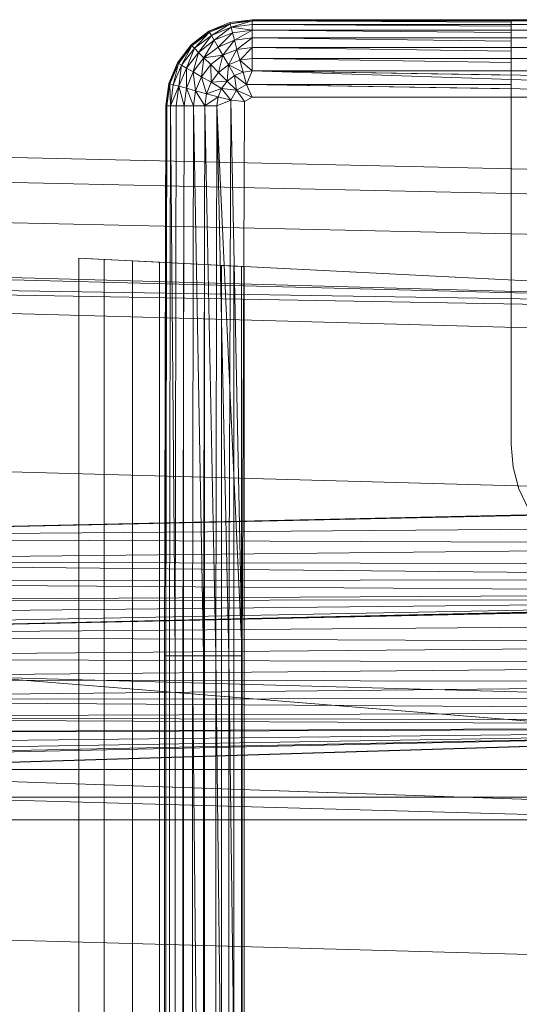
# Model space of a CAD drawing. Header units: metres. Extents: x 397.7 to 427.5, y 12.7 to 28.4.
# Tile 81 of 126: x 407.225 to 407.3099, y 27.2591 to 27.4264. Entities that reach past the tile are written whole.
import ezdxf

# ---------------------------------------------------------------- set-up
doc = ezdxf.new("R2010")
doc.units = ezdxf.units.M
doc.layers.add('A-DETL-____-MBND', color=7, linetype='Continuous', lineweight=18)

# ---------------------------------------------------------------- blocks, each defined once
blk = doc.blocks.new('Family - Inodor P4-151432-08_TEL_P5')
at = {"layer": 'A-DETL-____-MBND', "color": 253, "true_color": 0xaaaaaa}
for p, q in [((0.56991, 0.40094), (0.57344, 0.40241)), ((0.56991, 0.40094), (0.57344, 0.40241)), ((0.56991, 0.40094), (0.57344, 0.40241)), ((0.57344, 0.40241), (0.56991, 0.40094)), ((0.57349, 0.40221), (0.56991, 0.40094)), ((0.57349, 0.40221), (0.56991, 0.40094)), ((0.57349, 0.40221), (0.57001, 0.40077)), ((0.57349, 0.40221), (0.57001, 0.40077)), ((0.57349, 0.40221), (0.57001, 0.40077)), ((0.57349, 0.40221), (0.57031, 0.40025)), ((0.57349, 0.40221), (0.57031, 0.40025)), ((0.57365, 0.40164), (0.57031, 0.40025)), ((0.57365, 0.40164), (0.57031, 0.40025)), ((0.57365, 0.40164), (0.57031, 0.40025)), ((0.57365, 0.40164), (0.57079, 0.39941)), ((0.57365, 0.40164), (0.57079, 0.39941)), ((0.57344, 0.40241), (0.57723, 0.40291)), ((0.57344, 0.40241), (0.57723, 0.40291)), ((0.57344, 0.40241), (0.57723, 0.40291)), ((0.57723, 0.40291), (0.57344, 0.40241)), ((0.57349, 0.40221), (0.57344, 0.40241)), ((0.57349, 0.40221), (0.57344, 0.40241)), ((0.57344, 0.40241), (0.57349, 0.40221)), ((0.57723, 0.40291), (0.57349, 0.40221)), ((0.57723, 0.40291), (0.57349, 0.40221)), ((0.57723, 0.40271), (0.57349, 0.40221)), ((0.57723, 0.40271), (0.57349, 0.40221)), ((0.57723, 0.40271), (0.57349, 0.40221)), ((0.57365, 0.40164), (0.57349, 0.40221)), ((0.57365, 0.40164), (0.57349, 0.40221)), ((0.57349, 0.40221), (0.57365, 0.40164)), ((0.57723, 0.40271), (0.57365, 0.40164)), ((0.57723, 0.40271), (0.57365, 0.40164)), ((0.57723, 0.40211), (0.57365, 0.40164)), ((0.57723, 0.40211), (0.57365, 0.40164)), ((0.57723, 0.40211), (0.57365, 0.40164)), ((0.5739, 0.4007), (0.57365, 0.40164)), ((0.57723, 0.40114), (0.57365, 0.40164)), ((0.57365, 0.40164), (0.57723, 0.40114)), ((0.57365, 0.40164), (0.5739, 0.4007)), ((0.57365, 0.40164), (0.5739, 0.4007)), ((0.57723, 0.40291), (0.71226, 0.40291)), ((0.57723, 0.40271), (0.57723, 0.40291)), ((0.57723, 0.40291), (0.71226, 0.40291)), ((0.57723, 0.40291), (0.71226, 0.40291)), ((0.71226, 0.40291), (0.57723, 0.40291)), ((0.62119, 0.40284), (0.57723, 0.40291)), ((0.57723, 0.40271), (0.57723, 0.40291)), ((0.62119, 0.40284), (0.57723, 0.40291)), ((0.57723, 0.40291), (0.57723, 0.40271)), ((0.71226, 0.40271), (0.57723, 0.40271)), ((0.57723, 0.40211), (0.57723, 0.40271)), ((0.62119, 0.40271), (0.57723, 0.40271)), ((0.62119, 0.40251), (0.57723, 0.40271)), ((0.57723, 0.40271), (0.62119, 0.40271)), ((0.57723, 0.40211), (0.57723, 0.40271)), ((0.62119, 0.40251), (0.57723, 0.40271)), ((0.57723, 0.40271), (0.57723, 0.40211)), ((0.71226, 0.40211), (0.57723, 0.40211)), ((0.57723, 0.40211), (0.57723, 0.40114)), ((0.62119, 0.40211), (0.57723, 0.40211)), ((0.62119, 0.40179), (0.57723, 0.40211)), ((0.57723, 0.40211), (0.62119, 0.40211)), ((0.57723, 0.40211), (0.57723, 0.40114)), ((0.57723, 0.40114), (0.57723, 0.40211)), ((0.62119, 0.40179), (0.57723, 0.40211)), ((0.62119, 0.4029), (0.67979, 0.4029)), ((0.62119, 0.4029), (0.62119, 0.40284)), ((0.62119, 0.40271), (0.62119, 0.40284)), ((0.62119, 0.40251), (0.62119, 0.40271)), ((0.62119, 0.40211), (0.62119, 0.40251)), ((0.62119, 0.40179), (0.62119, 0.40211)), ((0.62119, 0.40114), (0.62119, 0.40179)), ((0.56687, 0.39862), (0.56991, 0.40094)), ((0.56687, 0.39862), (0.56991, 0.40094)), ((0.56687, 0.39862), (0.56991, 0.40094)), ((0.56991, 0.40094), (0.56687, 0.39862)), ((0.57001, 0.40077), (0.56687, 0.39862)), ((0.57001, 0.40077), (0.56687, 0.39862)), ((0.57001, 0.40077), (0.56702, 0.39847)), ((0.57001, 0.40077), (0.56702, 0.39847)), ((0.57001, 0.40077), (0.56702, 0.39847)), ((0.57001, 0.40077), (0.56744, 0.39805)), ((0.57001, 0.40077), (0.56744, 0.39805)), ((0.57031, 0.40025), (0.56744, 0.39805)), ((0.57031, 0.40025), (0.56744, 0.39805)), ((0.57031, 0.40025), (0.56744, 0.39805)), ((0.57031, 0.40025), (0.56812, 0.39736)), ((0.57031, 0.40025), (0.56812, 0.39736)), ((0.57001, 0.40077), (0.56991, 0.40094)), ((0.57001, 0.40077), (0.56991, 0.40094)), ((0.56991, 0.40094), (0.57001, 0.40077)), ((0.57031, 0.40025), (0.57001, 0.40077)), ((0.57031, 0.40025), (0.57001, 0.40077)), ((0.57001, 0.40077), (0.57031, 0.40025)), ((0.57079, 0.39941), (0.57031, 0.40025)), ((0.57079, 0.39941), (0.57031, 0.40025)), ((0.57031, 0.40025), (0.57079, 0.39941)), ((0.5739, 0.4007), (0.57079, 0.39941)), ((0.5739, 0.4007), (0.57079, 0.39941)), ((0.5739, 0.4007), (0.57079, 0.39941)), ((0.5739, 0.4007), (0.57145, 0.39827)), ((0.5739, 0.4007), (0.57145, 0.39827)), ((0.57723, 0.40114), (0.5739, 0.4007)), ((0.57723, 0.40114), (0.5739, 0.4007)), ((0.57723, 0.40114), (0.5739, 0.4007)), ((0.57424, 0.39942), (0.5739, 0.4007)), ((0.57424, 0.39942), (0.5739, 0.4007)), ((0.5739, 0.4007), (0.57424, 0.39942)), ((0.57723, 0.40114), (0.57424, 0.39942)), ((0.57723, 0.40114), (0.57424, 0.39942)), ((0.57723, 0.39982), (0.57424, 0.39942)), ((0.57723, 0.39982), (0.57424, 0.39942)), ((0.57723, 0.39982), (0.57424, 0.39942)), ((0.57723, 0.39982), (0.57466, 0.39785)), ((0.57723, 0.39982), (0.57466, 0.39785)), ((0.71226, 0.40114), (0.57723, 0.40114)), ((0.57723, 0.39982), (0.57723, 0.40114)), ((0.62119, 0.40114), (0.57723, 0.40114)), ((0.62119, 0.40071), (0.57723, 0.40114)), ((0.57723, 0.40114), (0.62119, 0.40114)), ((0.57723, 0.39982), (0.57723, 0.40114)), ((0.62119, 0.40071), (0.57723, 0.40114)), ((0.57723, 0.40114), (0.57723, 0.39982)), ((0.71226, 0.39982), (0.57723, 0.39982)), ((0.57723, 0.39819), (0.57723, 0.39982)), ((0.62119, 0.39982), (0.57723, 0.39982)), ((0.62119, 0.39929), (0.57723, 0.39982)), ((0.57723, 0.39982), (0.62119, 0.39982)), ((0.57723, 0.39819), (0.57723, 0.39982)), ((0.62119, 0.39929), (0.57723, 0.39982)), ((0.57723, 0.39982), (0.57723, 0.39819)), ((0.62119, 0.40071), (0.62119, 0.40114)), ((0.62119, 0.39982), (0.62119, 0.40071)), ((0.62119, 0.39929), (0.62119, 0.39982)), ((0.56455, 0.39558), (0.56687, 0.39862)), ((0.56455, 0.39558), (0.56687, 0.39862)), ((0.56455, 0.39558), (0.56687, 0.39862)), ((0.56687, 0.39862), (0.56455, 0.39558)), ((0.56687, 0.39862), (0.56472, 0.39548)), ((0.56687, 0.39862), (0.56472, 0.39548)), ((0.56702, 0.39847), (0.56472, 0.39548)), ((0.56702, 0.39847), (0.56472, 0.39548)), ((0.56702, 0.39847), (0.56472, 0.39548)), ((0.56702, 0.39847), (0.56524, 0.39518)), ((0.56702, 0.39847), (0.56524, 0.39518)), ((0.56702, 0.39847), (0.56687, 0.39862)), ((0.56702, 0.39847), (0.56687, 0.39862)), ((0.56687, 0.39862), (0.56702, 0.39847)), ((0.56744, 0.39805), (0.56702, 0.39847)), ((0.56744, 0.39805), (0.56702, 0.39847)), ((0.56702, 0.39847), (0.56744, 0.39805)), ((0.57079, 0.39941), (0.56812, 0.39736)), ((0.57079, 0.39941), (0.56812, 0.39736)), ((0.57079, 0.39941), (0.56812, 0.39736)), ((0.57079, 0.39941), (0.56906, 0.39643)), ((0.57079, 0.39941), (0.56906, 0.39643)), ((0.57145, 0.39827), (0.56906, 0.39643)), ((0.57145, 0.39827), (0.56906, 0.39643)), ((0.57145, 0.39827), (0.56906, 0.39643)), ((0.57145, 0.39827), (0.57079, 0.39941)), ((0.57145, 0.39827), (0.57079, 0.39941)), ((0.57079, 0.39941), (0.57145, 0.39827)), ((0.57424, 0.39942), (0.57145, 0.39827)), ((0.57424, 0.39942), (0.57145, 0.39827)), ((0.57424, 0.39942), (0.57145, 0.39827)), ((0.57227, 0.39686), (0.57145, 0.39827)), ((0.57227, 0.39686), (0.57145, 0.39827)), ((0.57145, 0.39827), (0.57227, 0.39686)), ((0.57424, 0.39942), (0.57227, 0.39686)), ((0.57424, 0.39942), (0.57227, 0.39686)), ((0.57466, 0.39785), (0.57424, 0.39942)), ((0.57466, 0.39785), (0.57424, 0.39942)), ((0.57424, 0.39942), (0.57466, 0.39785)), ((0.57723, 0.39819), (0.57466, 0.39785)), ((0.57723, 0.39819), (0.57466, 0.39785)), ((0.57723, 0.39819), (0.57466, 0.39785)), ((0.57723, 0.39819), (0.57515, 0.39603)), ((0.57723, 0.39819), (0.57515, 0.39603)), ((0.71226, 0.39819), (0.57723, 0.39819)), ((0.57723, 0.39631), (0.57723, 0.39819)), ((0.62119, 0.39819), (0.57723, 0.39819)), ((0.62119, 0.39758), (0.57723, 0.39819)), ((0.57723, 0.39819), (0.62119, 0.39819)), ((0.57723, 0.39631), (0.57723, 0.39819)), ((0.62119, 0.39758), (0.57723, 0.39819)), ((0.57723, 0.39819), (0.57723, 0.39631)), ((0.62119, 0.39819), (0.62119, 0.39929)), ((0.62119, 0.39758), (0.62119, 0.39819)), ((0.56744, 0.39805), (0.56524, 0.39518)), ((0.56744, 0.39805), (0.56524, 0.39518)), ((0.56744, 0.39805), (0.56524, 0.39518)), ((0.56744, 0.39805), (0.56608, 0.3947)), ((0.56744, 0.39805), (0.56608, 0.3947)), ((0.56812, 0.39736), (0.56608, 0.3947)), ((0.56812, 0.39736), (0.56608, 0.3947)), ((0.56812, 0.39736), (0.56608, 0.3947)), ((0.56812, 0.39736), (0.56722, 0.39404)), ((0.56812, 0.39736), (0.56722, 0.39404)), ((0.56906, 0.39643), (0.56722, 0.39404)), ((0.56906, 0.39643), (0.56722, 0.39404)), ((0.56906, 0.39643), (0.56722, 0.39404)), ((0.56812, 0.39736), (0.56744, 0.39805)), ((0.56812, 0.39736), (0.56744, 0.39805)), ((0.56744, 0.39805), (0.56812, 0.39736)), ((0.56906, 0.39643), (0.56812, 0.39736)), ((0.56906, 0.39643), (0.56812, 0.39736)), ((0.56812, 0.39736), (0.56906, 0.39643)), ((0.56906, 0.39643), (0.56863, 0.39322)), ((0.56906, 0.39643), (0.56863, 0.39322)), ((0.57227, 0.39686), (0.56906, 0.39643)), ((0.57227, 0.39686), (0.56906, 0.39643)), ((0.57021, 0.39528), (0.56906, 0.39643)), ((0.57021, 0.39528), (0.56906, 0.39643)), ((0.56906, 0.39643), (0.57021, 0.39528)), ((0.57227, 0.39686), (0.57021, 0.39528)), ((0.57227, 0.39686), (0.57021, 0.39528)), ((0.57227, 0.39686), (0.57021, 0.39528)), ((0.57227, 0.39686), (0.57154, 0.39395)), ((0.57227, 0.39686), (0.57154, 0.39395)), ((0.57466, 0.39785), (0.57227, 0.39686)), ((0.57466, 0.39785), (0.57227, 0.39686)), ((0.57466, 0.39785), (0.57227, 0.39686)), ((0.57321, 0.39523), (0.57227, 0.39686)), ((0.57321, 0.39523), (0.57227, 0.39686)), ((0.57227, 0.39686), (0.57321, 0.39523)), ((0.57466, 0.39785), (0.57321, 0.39523)), ((0.57466, 0.39785), (0.57321, 0.39523)), ((0.57515, 0.39603), (0.57466, 0.39785)), ((0.57515, 0.39603), (0.57466, 0.39785)), ((0.57466, 0.39785), (0.57515, 0.39603)), ((0.62119, 0.39631), (0.62119, 0.39758)), ((0.56308, 0.39205), (0.56455, 0.39558)), ((0.56308, 0.39205), (0.56455, 0.39558)), ((0.56308, 0.39205), (0.56455, 0.39558)), ((0.56455, 0.39558), (0.56308, 0.39205)), ((0.56455, 0.39558), (0.56328, 0.392)), ((0.56455, 0.39558), (0.56328, 0.392)), ((0.56472, 0.39548), (0.56328, 0.392)), ((0.56472, 0.39548), (0.56328, 0.392)), ((0.56472, 0.39548), (0.56328, 0.392)), ((0.56472, 0.39548), (0.56385, 0.39184)), ((0.56472, 0.39548), (0.56385, 0.39184)), ((0.56524, 0.39518), (0.56385, 0.39184)), ((0.56524, 0.39518), (0.56385, 0.39184)), ((0.56524, 0.39518), (0.56385, 0.39184)), ((0.56472, 0.39548), (0.56455, 0.39558)), ((0.56472, 0.39548), (0.56455, 0.39558)), ((0.56455, 0.39558), (0.56472, 0.39548)), ((0.56524, 0.39518), (0.56472, 0.39548)), ((0.56524, 0.39518), (0.56472, 0.39548)), ((0.56472, 0.39548), (0.56524, 0.39518)), ((0.56524, 0.39518), (0.56479, 0.39159)), ((0.56524, 0.39518), (0.56479, 0.39159)), ((0.56608, 0.3947), (0.56524, 0.39518)), ((0.56608, 0.3947), (0.56524, 0.39518)), ((0.56524, 0.39518), (0.56608, 0.3947)), ((0.57021, 0.39528), (0.56863, 0.39322)), ((0.57021, 0.39528), (0.56863, 0.39322)), ((0.57021, 0.39528), (0.56863, 0.39322)), ((0.57154, 0.39395), (0.57021, 0.39528)), ((0.57154, 0.39395), (0.57021, 0.39528)), ((0.57021, 0.39528), (0.57154, 0.39395)), ((0.57021, 0.39528), (0.57026, 0.39228)), ((0.57021, 0.39528), (0.57026, 0.39228)), ((0.57321, 0.39523), (0.57154, 0.39395)), ((0.57321, 0.39523), (0.57154, 0.39395)), ((0.57321, 0.39523), (0.57154, 0.39395)), ((0.57321, 0.39523), (0.57301, 0.39248)), ((0.57321, 0.39523), (0.57301, 0.39248)), ((0.57515, 0.39603), (0.57321, 0.39523)), ((0.57515, 0.39603), (0.57321, 0.39523)), ((0.57515, 0.39603), (0.57321, 0.39523)), ((0.57425, 0.39343), (0.57321, 0.39523)), ((0.57569, 0.39402), (0.57321, 0.39523)), ((0.57321, 0.39523), (0.57569, 0.39402)), ((0.57321, 0.39523), (0.57425, 0.39343)), ((0.57321, 0.39523), (0.57425, 0.39343)), ((0.57723, 0.39631), (0.57515, 0.39603)), ((0.57723, 0.39631), (0.57515, 0.39603)), ((0.57723, 0.39631), (0.57515, 0.39603)), ((0.57515, 0.39603), (0.57569, 0.39402)), ((0.57723, 0.39423), (0.57515, 0.39603)), ((0.57515, 0.39603), (0.57569, 0.39402)), ((0.57515, 0.39603), (0.57723, 0.39423)), ((0.57515, 0.39603), (0.57569, 0.39402)), ((0.71226, 0.39631), (0.57723, 0.39631)), ((0.57723, 0.39631), (0.57723, 0.39423)), ((0.62119, 0.39631), (0.57723, 0.39631)), ((0.62119, 0.39563), (0.57723, 0.39631)), ((0.57723, 0.39631), (0.62119, 0.39631)), ((0.57723, 0.39631), (0.57723, 0.39423)), ((0.57723, 0.39423), (0.57723, 0.39631)), ((0.62119, 0.39563), (0.57723, 0.39631)), ((0.62119, 0.39563), (0.62119, 0.39631)), ((0.62119, 0.39423), (0.62119, 0.39563)), ((0.56608, 0.3947), (0.56479, 0.39159)), ((0.56608, 0.3947), (0.56479, 0.39159)), ((0.56608, 0.3947), (0.56479, 0.39159)), ((0.56608, 0.3947), (0.56607, 0.39125)), ((0.56608, 0.3947), (0.56607, 0.39125)), ((0.56722, 0.39404), (0.56607, 0.39125)), ((0.56722, 0.39404), (0.56607, 0.39125)), ((0.56722, 0.39404), (0.56607, 0.39125)), ((0.56722, 0.39404), (0.56608, 0.3947)), ((0.56722, 0.39404), (0.56608, 0.3947)), ((0.56608, 0.3947), (0.56722, 0.39404)), ((0.56863, 0.39322), (0.56722, 0.39404)), ((0.56863, 0.39322), (0.56722, 0.39404)), ((0.56722, 0.39404), (0.56863, 0.39322)), ((0.56722, 0.39404), (0.56764, 0.39083)), ((0.56722, 0.39404), (0.56764, 0.39083)), ((0.56863, 0.39322), (0.56764, 0.39083)), ((0.56863, 0.39322), (0.56764, 0.39083)), ((0.56863, 0.39322), (0.56764, 0.39083)), ((0.57026, 0.39228), (0.56863, 0.39322)), ((0.57026, 0.39228), (0.56863, 0.39322)), ((0.56863, 0.39322), (0.57026, 0.39228)), ((0.56863, 0.39322), (0.56946, 0.39034)), ((0.56863, 0.39322), (0.56946, 0.39034)), ((0.57154, 0.39395), (0.57026, 0.39228)), ((0.57154, 0.39395), (0.57026, 0.39228)), ((0.57154, 0.39395), (0.57026, 0.39228)), ((0.57301, 0.39248), (0.57154, 0.39395)), ((0.57301, 0.39248), (0.57154, 0.39395)), ((0.57154, 0.39395), (0.57301, 0.39248)), ((0.57425, 0.39343), (0.57301, 0.39248)), ((0.57425, 0.39343), (0.57301, 0.39248)), ((0.57425, 0.39343), (0.57301, 0.39248)), ((0.57569, 0.39402), (0.57425, 0.39343)), ((0.57569, 0.39402), (0.57425, 0.39343)), ((0.57569, 0.39402), (0.57425, 0.39343)), ((0.57626, 0.39188), (0.57425, 0.39343)), ((0.57425, 0.39343), (0.57458, 0.39091)), ((0.57626, 0.39188), (0.57425, 0.39343)), ((0.57425, 0.39343), (0.57458, 0.39091)), ((0.57425, 0.39343), (0.57626, 0.39188)), ((0.57425, 0.39343), (0.57458, 0.39091)), ((0.57723, 0.39423), (0.57569, 0.39402)), ((0.57723, 0.39423), (0.57569, 0.39402)), ((0.57723, 0.39423), (0.57569, 0.39402)), ((0.57626, 0.39188), (0.57569, 0.39402)), ((0.57626, 0.39188), (0.57569, 0.39402)), ((0.57569, 0.39402), (0.57626, 0.39188)), ((0.57723, 0.39423), (0.57626, 0.39188)), ((0.57723, 0.39423), (0.57626, 0.39188)), ((0.57626, 0.39188), (0.57723, 0.39423)), ((0.71226, 0.39423), (0.57723, 0.39423)), ((0.71226, 0.39201), (0.57723, 0.39423)), ((0.71226, 0.38973), (0.57723, 0.39423)), ((0.62119, 0.39423), (0.57723, 0.39423)), ((0.62119, 0.3935), (0.57723, 0.39423)), ((0.57723, 0.39423), (0.62119, 0.39423)), ((0.62119, 0.3935), (0.57723, 0.39423)), ((0.62119, 0.3935), (0.62119, 0.39423)), ((0.62119, 0.39192), (0.62119, 0.3935)), ((0.56258, 0.38826), (0.56308, 0.39205)), ((0.56258, 0.38826), (0.56308, 0.39205)), ((0.56258, 0.38826), (0.56308, 0.39205)), ((0.56308, 0.39205), (0.56258, 0.38826)), ((0.56308, 0.39205), (0.56278, 0.38826)), ((0.56308, 0.39205), (0.56278, 0.38826)), ((0.56328, 0.392), (0.56278, 0.38826)), ((0.56328, 0.392), (0.56278, 0.38826)), ((0.56328, 0.392), (0.56278, 0.38826)), ((0.56328, 0.392), (0.56308, 0.39205)), ((0.56328, 0.392), (0.56308, 0.39205)), ((0.56308, 0.39205), (0.56328, 0.392)), ((0.56385, 0.39184), (0.56328, 0.392)), ((0.56385, 0.39184), (0.56328, 0.392)), ((0.56328, 0.392), (0.56385, 0.39184)), ((0.56328, 0.392), (0.56338, 0.38826)), ((0.56328, 0.392), (0.56338, 0.38826)), ((0.56385, 0.39184), (0.56338, 0.38826)), ((0.56385, 0.39184), (0.56338, 0.38826)), ((0.56385, 0.39184), (0.56338, 0.38826)), ((0.56479, 0.39159), (0.56338, 0.38826)), ((0.56479, 0.39159), (0.56338, 0.38826)), ((0.56479, 0.39159), (0.56385, 0.39184)), ((0.56479, 0.39159), (0.56385, 0.39184)), ((0.56385, 0.39184), (0.56479, 0.39159)), ((0.56435, 0.38826), (0.56479, 0.39159)), ((0.56479, 0.39159), (0.56435, 0.38826)), ((0.56479, 0.39159), (0.56435, 0.38826)), ((0.56607, 0.39125), (0.56479, 0.39159)), ((0.56607, 0.39125), (0.56479, 0.39159)), ((0.56479, 0.39159), (0.56607, 0.39125)), ((0.56479, 0.39159), (0.56567, 0.38826)), ((0.56479, 0.39159), (0.56567, 0.38826)), ((0.57026, 0.39228), (0.56946, 0.39034)), ((0.57026, 0.39228), (0.56946, 0.39034)), ((0.57026, 0.39228), (0.56946, 0.39034)), ((0.57301, 0.39248), (0.57026, 0.39228)), ((0.57301, 0.39248), (0.57026, 0.39228)), ((0.57206, 0.39124), (0.57026, 0.39228)), ((0.57206, 0.39124), (0.57026, 0.39228)), ((0.57026, 0.39228), (0.57206, 0.39124)), ((0.57301, 0.39248), (0.57206, 0.39124)), ((0.57301, 0.39248), (0.57206, 0.39124)), ((0.57301, 0.39248), (0.57206, 0.39124)), ((0.57458, 0.39091), (0.57301, 0.39248)), ((0.57458, 0.39091), (0.57301, 0.39248)), ((0.57301, 0.39248), (0.57458, 0.39091)), ((0.57626, 0.39188), (0.57458, 0.39091)), ((0.57626, 0.39188), (0.57458, 0.39091)), ((0.62119, 0.39192), (0.57626, 0.39188)), ((0.57626, 0.39188), (0.62119, 0.39192)), ((0.71226, 0.38973), (0.57626, 0.39188)), ((0.57626, 0.39188), (0.57723, 0.38973)), ((0.62119, 0.39117), (0.57626, 0.39188)), ((0.57723, 0.38973), (0.57626, 0.39188)), ((0.62119, 0.39117), (0.57626, 0.39188)), ((0.57626, 0.39188), (0.57723, 0.38973)), ((0.62119, 0.39117), (0.62119, 0.39192)), ((0.56607, 0.39125), (0.56567, 0.38826)), ((0.56607, 0.39125), (0.56567, 0.38826)), ((0.56607, 0.39125), (0.56567, 0.38826)), ((0.56764, 0.39083), (0.56607, 0.39125)), ((0.56764, 0.39083), (0.56607, 0.39125)), ((0.56607, 0.39125), (0.56764, 0.39083)), ((0.56607, 0.39125), (0.5673, 0.38826)), ((0.56607, 0.39125), (0.5673, 0.38826)), ((0.56764, 0.39083), (0.5673, 0.38826)), ((0.56764, 0.39083), (0.5673, 0.38826)), ((0.56764, 0.39083), (0.5673, 0.38826)), ((0.56946, 0.39034), (0.56764, 0.39083)), ((0.56946, 0.39034), (0.56764, 0.39083)), ((0.56764, 0.39083), (0.56946, 0.39034)), ((0.56764, 0.39083), (0.56918, 0.38826)), ((0.56764, 0.39083), (0.56918, 0.38826)), ((0.56946, 0.39034), (0.56918, 0.38826)), ((0.56946, 0.39034), (0.56918, 0.38826)), ((0.56946, 0.39034), (0.56918, 0.38826)), ((0.57147, 0.3898), (0.56918, 0.38826)), ((0.57147, 0.3898), (0.56918, 0.38826)), ((0.57206, 0.39124), (0.56946, 0.39034)), ((0.57206, 0.39124), (0.56946, 0.39034)), ((0.57147, 0.3898), (0.56946, 0.39034)), ((0.57147, 0.3898), (0.56946, 0.39034)), ((0.56946, 0.39034), (0.57147, 0.3898)), ((0.57126, 0.38826), (0.57147, 0.3898)), ((0.57147, 0.3898), (0.57126, 0.38826)), ((0.57147, 0.3898), (0.57126, 0.38826)), ((0.57206, 0.39124), (0.57147, 0.3898)), ((0.57206, 0.39124), (0.57147, 0.3898)), ((0.57206, 0.39124), (0.57147, 0.3898)), ((0.57361, 0.38923), (0.57147, 0.3898)), ((0.57361, 0.38923), (0.57147, 0.3898)), ((0.57147, 0.3898), (0.57361, 0.38923)), ((0.57458, 0.39091), (0.57206, 0.39124)), ((0.57361, 0.38923), (0.57206, 0.39124)), ((0.57458, 0.39091), (0.57206, 0.39124)), ((0.57206, 0.39124), (0.57458, 0.39091)), ((0.57206, 0.39124), (0.57361, 0.38923)), ((0.57206, 0.39124), (0.57361, 0.38923)), ((0.57458, 0.39091), (0.57361, 0.38923)), ((0.57458, 0.39091), (0.57361, 0.38923)), ((0.57458, 0.39091), (0.57361, 0.38923)), ((0.57596, 0.38899), (0.57458, 0.39091)), ((0.57723, 0.38973), (0.57458, 0.39091)), ((0.57458, 0.39091), (0.57723, 0.38973)), ((0.57458, 0.39091), (0.57596, 0.38899)), ((0.57458, 0.39091), (0.57596, 0.38899)), ((0.57723, 0.38973), (0.57596, 0.38899)), ((0.57723, 0.38973), (0.57596, 0.38899)), ((0.57723, 0.38973), (0.57596, 0.38899)), ((0.71226, 0.38973), (0.57723, 0.38973)), ((0.62119, 0.38973), (0.57723, 0.38973)), ((0.57723, 0.38973), (0.62119, 0.38973)), ((0.62119, 0.38973), (0.62119, 0.39117)), ((0.62119, 0.38949), (0.62119, 0.38973)), ((0.56238, 0.29485), (0.56258, 0.38826)), ((0.56258, 0.38826), (0.56238, 0.29485)), ((0.56278, 0.38826), (0.56258, 0.38826)), ((0.56278, 0.38826), (0.56258, 0.29485)), ((0.56258, 0.01465), (0.56258, 0.38826)), ((0.56258, 0.01465), (0.56258, 0.38826)), ((0.56278, 0.38826), (0.56258, 0.38826)), ((0.56278, 0.38826), (0.56258, 0.29485)), ((0.56278, 0.38826), (0.56258, 0.29485)), ((0.56278, 0.38826), (0.56258, 0.38826)), ((0.56258, 0.29485), (0.56258, 0.38826)), ((0.56258, 0.38826), (0.56258, 0.29485)), ((0.56338, 0.38826), (0.56278, 0.38826)), ((0.56338, 0.38826), (0.56278, 0.38826)), ((0.56338, 0.38826), (0.56278, 0.38826)), ((0.56338, 0.38826), (0.56318, 0.29485)), ((0.56338, 0.38826), (0.56318, 0.29485)), ((0.56338, 0.38826), (0.56318, 0.29485)), ((0.56435, 0.38826), (0.56338, 0.38826)), ((0.56435, 0.38826), (0.56338, 0.38826)), ((0.56435, 0.38826), (0.56338, 0.38826)), ((0.56415, 0.29485), (0.56338, 0.38826)), ((0.56338, 0.38826), (0.56415, 0.29485)), ((0.56435, 0.38826), (0.56415, 0.29485)), ((0.56435, 0.38826), (0.56415, 0.29485)), ((0.56435, 0.38826), (0.56415, 0.29485)), ((0.56567, 0.38826), (0.56435, 0.38826)), ((0.56567, 0.38826), (0.56435, 0.38826)), ((0.56567, 0.38826), (0.56435, 0.38826)), ((0.56567, 0.38826), (0.56547, 0.29485)), ((0.56567, 0.38826), (0.56547, 0.29485)), ((0.56567, 0.38826), (0.56547, 0.29485)), ((0.5673, 0.38826), (0.56567, 0.38826)), ((0.5673, 0.38826), (0.56567, 0.38826)), ((0.5673, 0.38826), (0.56567, 0.38826)), ((0.5673, 0.38826), (0.5671, 0.29485)), ((0.5673, 0.38826), (0.5671, 0.29485)), ((0.5673, 0.38826), (0.5671, 0.29485)), ((0.56918, 0.38826), (0.5673, 0.38826)), ((0.56918, 0.38826), (0.5673, 0.38826)), ((0.56918, 0.38826), (0.5673, 0.38826)), ((0.56898, 0.29485), (0.5673, 0.38826)), ((0.5673, 0.38826), (0.56898, 0.29485)), ((0.56918, 0.38826), (0.56898, 0.29485)), ((0.56918, 0.38826), (0.56898, 0.29485)), ((0.56918, 0.38826), (0.56898, 0.29485)), ((0.57126, 0.38826), (0.56918, 0.38826)), ((0.57126, 0.38826), (0.56918, 0.38826)), ((0.57126, 0.38826), (0.56918, 0.38826)), ((0.57106, 0.29485), (0.56918, 0.38826)), ((0.56918, 0.38826), (0.57106, 0.29485)), ((0.57126, 0.38826), (0.57106, 0.29485)), ((0.57126, 0.38826), (0.57106, 0.29485)), ((0.57126, 0.38826), (0.57106, 0.29485)), ((0.57361, 0.38923), (0.57126, 0.38826)), ((0.57361, 0.38923), (0.57126, 0.38826)), ((0.57361, 0.38923), (0.57126, 0.38826)), ((0.57556, 0.29485), (0.57126, 0.38826)), ((0.57328, 0.29485), (0.57126, 0.38826)), ((0.57328, 0.29485), (0.57126, 0.38826)), ((0.57126, 0.38826), (0.57328, 0.29485)), ((0.57361, 0.38923), (0.57328, 0.29485)), ((0.57361, 0.38923), (0.57328, 0.29485)), ((0.57596, 0.38899), (0.57361, 0.38923)), ((0.57596, 0.38899), (0.57361, 0.38923)), ((0.57596, 0.38899), (0.57361, 0.38923)), ((0.57556, 0.29485), (0.57361, 0.38923)), ((0.57361, 0.38923), (0.57556, 0.29485)), ((0.57596, 0.38899), (0.57556, 0.29485)), ((0.57596, 0.38899), (0.57556, 0.29485)), ((0.57596, 0.38899), (0.57556, 0.29485)), ((0.62119, 0.38949), (0.62119, 0.35922)), ((0.72747, 0.37522), (0.40793, 0.38234)), ((0.72747, 0.37522), (0.40793, 0.38234)), ((0.72725, 0.371), (0.40776, 0.37812)), ((0.72725, 0.371), (0.40776, 0.37812)), ((0.72691, 0.36417), (0.40749, 0.37128)), ((0.72691, 0.36417), (0.40749, 0.37128)), ((0.21652, 0.36797), (0.7262, 0.35389)), ((0.7262, 0.35389), (0.21652, 0.36678)), ((0.7262, 0.35389), (0.21652, 0.36184)), ((0.7262, 0.35271), (0.21652, 0.36184)), ((0.7262, 0.34776), (0.21652, 0.36184)), ((0.55211, 0.36218), (0.54781, 0.3624)), ((0.54781, 0.3624), (0.54781, 0.04228)), ((0.54781, 0.3624), (0.71226, 0.35403)), ((0.55211, 0.04249), (0.55211, 0.36218)), ((0.55695, 0.36194), (0.55211, 0.36218)), ((0.55695, 0.04274), (0.55695, 0.36194)), ((0.56149, 0.36171), (0.55695, 0.36194)), ((0.56149, 0.04297), (0.56149, 0.36171)), ((0.56559, 0.3615), (0.56149, 0.36171)), ((0.5656, 0.04318), (0.56559, 0.3615)), ((0.56914, 0.36132), (0.56559, 0.3615)), ((0.56914, 0.04336), (0.56914, 0.36132)), ((0.57201, 0.36117), (0.56914, 0.36132)), ((0.57201, 0.04351), (0.57201, 0.36117)), ((0.57413, 0.36106), (0.57201, 0.36117)), ((0.57413, 0.04361), (0.57413, 0.36106)), ((0.57542, 0.361), (0.57413, 0.36106)), ((0.57542, 0.04368), (0.57542, 0.361)), ((0.57586, 0.36098), (0.57542, 0.361)), ((0.57586, 0.0437), (0.57586, 0.36098)), ((0.71226, 0.35403), (0.57586, 0.36098)), ((0.62119, 0.35922), (0.62119, 0.35813)), ((0.62119, 0.35813), (0.62119, 0.33073)), ((0.7262, 0.32087), (0.21652, 0.33495)), ((0.62119, 0.33073), (0.62152, 0.32692)), ((0.62251, 0.32322), (0.62152, 0.32692)), ((0.62251, 0.32322), (0.62413, 0.31974)), ((0.44565, 0.31489), (0.7262, 0.32102)), ((0.72555, 0.32088), (0.44565, 0.31489)), ((0.72555, 0.32088), (0.44565, 0.31489)), ((0.72555, 0.31713), (0.44565, 0.31489)), ((0.72555, 0.31713), (0.44565, 0.31489)), ((0.72555, 0.31371), (0.44565, 0.31489)), ((0.44565, 0.31489), (0.72555, 0.31371)), ((0.72555, 0.31371), (0.44566, 0.31079)), ((0.72555, 0.31371), (0.44566, 0.31079)), ((0.72555, 0.31043), (0.44566, 0.31079)), ((0.44566, 0.31079), (0.72555, 0.31043)), ((0.44566, 0.31079), (0.72555, 0.30799)), ((0.44566, 0.31079), (0.72555, 0.30799)), ((0.72555, 0.30799), (0.44566, 0.30737)), ((0.72555, 0.30799), (0.44566, 0.30737)), ((0.72555, 0.30554), (0.44566, 0.30737)), ((0.44566, 0.30737), (0.72555, 0.30554)), ((0.72555, 0.30554), (0.44566, 0.30409)), ((0.72555, 0.30554), (0.44566, 0.30409)), ((0.72555, 0.30454), (0.44566, 0.30409)), ((0.72555, 0.30454), (0.44566, 0.30165)), ((0.72555, 0.30454), (0.44566, 0.30409)), ((0.72555, 0.30454), (0.44566, 0.2992)), ((0.72555, 0.30454), (0.44566, 0.30165)), ((0.72555, 0.30454), (0.44566, 0.2992)), ((0.44571, 0.29829), (0.7262, 0.30443)), ((0.72555, 0.30454), (0.44572, 0.2982)), ((0.72555, 0.30454), (0.44572, 0.2982)), ((0.7256, 0.30429), (0.44571, 0.29829)), ((0.7256, 0.30429), (0.44571, 0.29829)), ((0.7262, 0.28584), (0.21652, 0.29991)), ((0.7256, 0.30052), (0.44571, 0.29829)), ((0.7256, 0.30052), (0.44571, 0.29829)), ((0.7256, 0.29687), (0.44571, 0.29829)), ((0.44571, 0.29829), (0.7256, 0.29687)), ((0.72561, 0.27553), (0.44572, 0.2982)), ((0.44572, 0.2982), (0.72561, 0.27553)), ((0.7256, 0.29687), (0.44571, 0.29452)), ((0.7256, 0.29687), (0.44571, 0.29452)), ((0.7256, 0.29343), (0.44571, 0.29452)), ((0.44571, 0.29452), (0.7256, 0.29343)), ((0.56258, 0.29485), (0.56238, 0.29485)), ((0.56238, 0.10805), (0.56238, 0.29485)), ((0.56258, 0.29485), (0.56238, 0.29485)), ((0.56258, 0.29485), (0.56238, 0.29485)), ((0.56238, 0.29485), (0.56238, 0.10805)), ((0.56318, 0.29485), (0.56258, 0.29485)), ((0.56258, 0.29485), (0.56258, 0.10805)), ((0.56318, 0.29485), (0.56258, 0.29485)), ((0.56318, 0.29485), (0.56258, 0.29485)), ((0.56258, 0.29485), (0.56258, 0.10805)), ((0.56258, 0.29485), (0.56258, 0.10805)), ((0.56415, 0.29485), (0.56318, 0.29485)), ((0.56318, 0.29485), (0.56318, 0.10805)), ((0.56415, 0.29485), (0.56318, 0.29485)), ((0.56415, 0.29485), (0.56318, 0.29485)), ((0.56318, 0.29485), (0.56318, 0.10805)), ((0.56318, 0.29485), (0.56318, 0.10805)), ((0.56547, 0.29485), (0.56415, 0.29485)), ((0.56415, 0.29485), (0.56415, 0.10805)), ((0.56547, 0.29485), (0.56415, 0.29485)), ((0.56547, 0.29485), (0.56415, 0.29485)), ((0.56415, 0.29485), (0.56415, 0.10805)), ((0.56415, 0.29485), (0.56415, 0.10805)), ((0.56547, 0.29485), (0.56547, 0.10805)), ((0.5671, 0.29485), (0.56547, 0.29485)), ((0.5671, 0.29485), (0.56547, 0.29485)), ((0.56547, 0.29485), (0.56547, 0.10805)), ((0.56547, 0.29485), (0.56547, 0.10805)), ((0.5671, 0.29485), (0.5671, 0.10805)), ((0.56898, 0.29485), (0.5671, 0.29485)), ((0.56898, 0.29485), (0.5671, 0.29485)), ((0.56898, 0.10805), (0.5671, 0.29485)), ((0.5671, 0.29485), (0.5671, 0.10805)), ((0.5671, 0.29485), (0.56898, 0.10805)), ((0.5671, 0.29485), (0.5671, 0.10805)), ((0.56898, 0.29485), (0.56898, 0.10805)), ((0.57106, 0.29485), (0.56898, 0.29485)), ((0.57106, 0.29485), (0.56898, 0.29485)), ((0.56898, 0.29485), (0.56898, 0.10805)), ((0.56898, 0.29485), (0.56898, 0.10805)), ((0.57106, 0.29485), (0.57106, 0.10805)), ((0.57328, 0.29485), (0.57106, 0.29485)), ((0.57328, 0.29485), (0.57106, 0.29485)), ((0.57328, 0.10805), (0.57106, 0.29485)), ((0.57106, 0.29485), (0.57106, 0.10805)), ((0.57106, 0.29485), (0.57328, 0.10805)), ((0.57106, 0.29485), (0.57106, 0.10805)), ((0.57328, 0.29485), (0.57328, 0.10805)), ((0.57556, 0.29485), (0.57328, 0.29485)), ((0.57556, 0.29485), (0.57328, 0.29485)), ((0.57556, 0.10805), (0.57328, 0.29485)), ((0.57328, 0.29485), (0.57328, 0.10805)), ((0.57328, 0.29485), (0.57556, 0.10805)), ((0.57328, 0.29485), (0.57328, 0.10805)), ((0.57556, 0.29485), (0.57556, 0.10805)), ((0.57556, 0.29485), (0.57556, 0.10805)), ((0.57556, 0.29485), (0.57556, 0.10805)), ((0.7256, 0.29343), (0.44571, 0.29086)), ((0.7256, 0.29343), (0.44571, 0.29086)), ((0.7256, 0.29033), (0.44571, 0.29086)), ((0.44571, 0.29086), (0.7256, 0.29033)), ((0.7256, 0.29033), (0.44571, 0.28743)), ((0.7256, 0.29033), (0.44571, 0.28743)), ((0.7256, 0.28766), (0.44571, 0.28743)), ((0.7256, 0.28766), (0.44571, 0.28743)), ((0.7256, 0.28548), (0.44571, 0.28743)), ((0.44571, 0.28743), (0.7256, 0.28548)), ((0.7256, 0.28548), (0.44571, 0.28433)), ((0.7256, 0.28548), (0.44571, 0.28433)), ((0.7256, 0.28388), (0.44571, 0.28433)), ((0.44571, 0.28433), (0.7256, 0.28388)), ((0.44571, 0.28433), (0.7256, 0.2829)), ((0.44571, 0.28433), (0.7256, 0.2829)), ((0.7256, 0.2829), (0.44571, 0.28165)), ((0.7256, 0.2829), (0.44571, 0.28165)), ((0.7256, 0.28259), (0.2042, 0.26645)), ((0.7256, 0.28259), (0.21593, 0.26697)), ((0.7256, 0.28259), (0.21593, 0.26697)), ((0.7256, 0.28259), (0.44571, 0.27659)), ((0.7256, 0.28259), (0.44571, 0.28165)), ((0.7256, 0.28259), (0.44571, 0.27948)), ((0.7256, 0.28259), (0.44571, 0.28165)), ((0.7256, 0.28259), (0.44571, 0.27788)), ((0.7256, 0.28259), (0.44571, 0.27948)), ((0.7256, 0.28259), (0.44571, 0.2769)), ((0.7256, 0.28259), (0.44571, 0.27788)), ((0.7256, 0.28259), (0.44571, 0.27659)), ((0.7256, 0.28259), (0.44571, 0.2769)), ((0.7256, 0.28259), (0.44571, 0.27659)), ((0.7256, 0.28259), (0.44571, 0.27659)), ((0.7262, 0.26508), (0.21652, 0.27916)), ((0.72561, 0.26697), (0.44571, 0.27659)), ((0.44571, 0.27659), (0.72561, 0.26697)), ((0.72561, 0.27553), (0.44571, 0.27553)), ((0.72561, 0.27553), (0.44571, 0.27553)), ((0.72561, 0.27086), (0.44571, 0.27086)), ((0.72561, 0.27086), (0.44571, 0.27086)), ((0.72561, 0.26697), (0.44571, 0.26697)), ((0.72561, 0.26697), (0.44571, 0.26697)), ((0.44571, 0.26697), (0.72561, 0.26697)), ((0.72561, 0.26697), (0.44571, 0.26697)), ((0.7262, 0.24131), (0.21652, 0.25539))]:
    blk.add_line(p, q, dxfattribs=at)
blk = doc.blocks.new('LONDR55-XX_ZZ-ARQ-CAA-M3D-Londres55_ifc-1-08_TEL_P5')
at = {"layer": 'A-DETL-____-MBND', "color": 253, "lineweight": 18, "true_color": 0xaaaaaa}
blk.add_blockref('Family - Inodor P4-151432-08_TEL_P5', (406.68727, 27.02347), dxfattribs=at)

msp = doc.modelspace()

# ---------------------------------------------------------------- block references
at = {"lineweight": 5}
msp.add_blockref('LONDR55-XX_ZZ-ARQ-CAA-M3D-Londres55_ifc-1-08_TEL_P5', (0, 0), dxfattribs=at)

doc.saveas('drawing.dxf')
